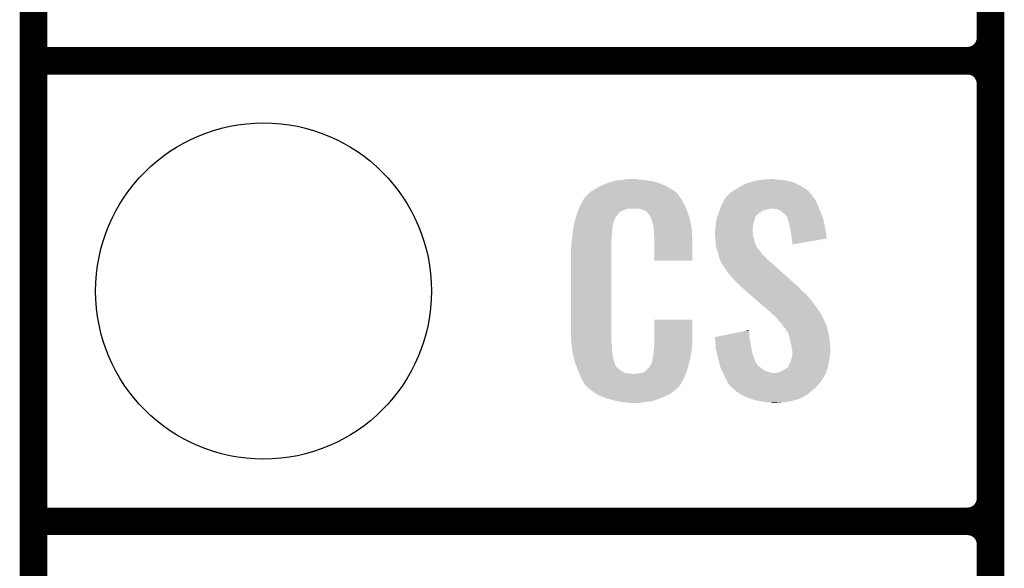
# Model space of a CAD drawing. Extents: x -0.05 to 0.95, y -0.15 to 1.54.
# Tile 7 of 44: x -0.05 to 0.16, y 0.44 to 0.56. Entities that reach past the tile are written whole.
import ezdxf

# ---------------------------------------------------------------- set-up
doc = ezdxf.new("R2010")
doc.units = 0
doc.layers.get('0').update_dxf_attribs({"linetype": 'CONTINUOUS'})
for name, color, linetype in [('HOD_CAP_2_CLICK_V101_GKO', 5, 'CONTINUOUS'), ('HOD_CAP_2_CLICK_V101_GTO', 14, 'CONTINUOUS'), ('HOD_CAP_2_CLICK_V101_GTS', 12, 'CONTINUOUS')]:
    doc.layers.add(name, color=color, linetype=linetype)

# ---------------------------------------------------------------- blocks, each defined once
blk = doc.blocks.new('ROUND_15')
blk.add_circle((0, 0), 0.0365)

msp = doc.modelspace()

# ---------------------------------------------------------------- linework, layer by layer
at = {"layer": 'HOD_CAP_2_CLICK_V101_GKO', "const_width": 0.006}
msp.add_lwpolyline([(-0.05, -0.15), (-0.05, 1.45)], dxfattribs=at)
at = {"layer": 'HOD_CAP_2_CLICK_V101_GTO', "const_width": 0.006}
for points in [[(0.158, -0.022), (0.158, 0.722)], [(0.158, 0.555), (0.158, 0.645)], [(-0.05, 0.55), (0.153, 0.55)], [(-0.05, 0.55), (0.153, 0.55)], [(0.158, 0.455), (0.158, 0.545)], [(-0.05, 0.45), (0.153, 0.45)], [(-0.05, 0.45), (0.153, 0.45)], [(0.158, 0.355), (0.158, 0.445)]]:
    msp.add_lwpolyline(points, dxfattribs=at)
for points in [[(0.153, 0.55, 0.414214), (0.158, 0.555)], [(0.158, 0.545, 0.414214), (0.153, 0.55)], [(0.158, 0.545, 0.414214), (0.153, 0.55)], [(0.153, 0.45, 0.414214), (0.158, 0.455)], [(0.158, 0.445, 0.414214), (0.153, 0.45)], [(0.158, 0.445, 0.414214), (0.153, 0.45)]]:
    msp.add_lwpolyline(points, format="xyb", dxfattribs=at)
at = {"layer": 'HOD_CAP_2_CLICK_V101_GTO'}
for points in [[(0.07167, 0.5219), (0.0723, 0.5223), (0.089, 0.5219), (0.08833, 0.5223)], [(0.0723, 0.5223), (0.0733, 0.5228), (0.08833, 0.5223), (0.0875, 0.5228)], [(0.0733, 0.5228), (0.0737, 0.523), (0.0875, 0.5228), (0.08701, 0.523)], [(0.0737, 0.523), (0.0746, 0.5234), (0.08701, 0.523), (0.08604, 0.5234)], [(0.0746, 0.5234), (0.07493, 0.5235), (0.08604, 0.5234), (0.0858, 0.5235)], [(0.07493, 0.5235), (0.07627, 0.5239), (0.0858, 0.5235), (0.0843, 0.5239)], [(0.07627, 0.5239), (0.0766, 0.524), (0.0843, 0.5239), (0.0835, 0.524)], [(0.0766, 0.524), (0.0778, 0.5241), (0.0835, 0.524), (0.0827, 0.5241)], [(0.0778, 0.5241), (0.0784, 0.5242), (0.0827, 0.5241), (0.0821, 0.5242)], [(0.0784, 0.5242), (0.079, 0.5243), (0.0815, 0.5242), (0.081, 0.5243)], [(0.10248, 0.522), (0.1028, 0.5222), (0.1181, 0.522), (0.11778, 0.5222)], [(0.1028, 0.5222), (0.1038, 0.5228), (0.11778, 0.5222), (0.1168, 0.5228)], [(0.1038, 0.5228), (0.1051, 0.5234), (0.1168, 0.5228), (0.1156, 0.5234)], [(0.1051, 0.5234), (0.10542, 0.5235), (0.1156, 0.5234), (0.1154, 0.5235)], [(0.10542, 0.5235), (0.1067, 0.5239), (0.1154, 0.5235), (0.114, 0.5239)], [(0.1067, 0.5239), (0.1079, 0.5241), (0.114, 0.5239), (0.1126, 0.5241)], [(0.1079, 0.5241), (0.1085, 0.5242), (0.1126, 0.5241), (0.1116, 0.5242)], [(0.1085, 0.5242), (0.1105, 0.5243), (0.1116, 0.5242), (0.1111, 0.5243)], [(0.06915, 0.5192), (0.06968, 0.5201), (0.0912, 0.5192), (0.0907, 0.5201)], [(0.06968, 0.5201), (0.0698, 0.5203), (0.0907, 0.5201), (0.09055, 0.5203)], [(0.0698, 0.5203), (0.07, 0.5204), (0.09055, 0.5203), (0.09047, 0.5204)], [(0.07, 0.5204), (0.07008, 0.5205), (0.09047, 0.5204), (0.0904, 0.5205)], [(0.07008, 0.5205), (0.07024, 0.5207), (0.0904, 0.5205), (0.0903, 0.5207)], [(0.07024, 0.5207), (0.0704, 0.5209), (0.0903, 0.5207), (0.09013, 0.5209)], [(0.0704, 0.5209), (0.07097, 0.5214), (0.09013, 0.5209), (0.0897, 0.5214)], [(0.07097, 0.5214), (0.0712, 0.5216), (0.0897, 0.5214), (0.08942, 0.5216)], [(0.0712, 0.5216), (0.07167, 0.5219), (0.08942, 0.5216), (0.089, 0.5219)], [(0.09993, 0.5194), (0.1003, 0.5201), (0.1201, 0.5194), (0.11975, 0.5201)], [(0.1003, 0.5201), (0.10039, 0.5202), (0.11975, 0.5201), (0.1197, 0.5202)], [(0.10039, 0.5202), (0.10076, 0.5206), (0.1197, 0.5202), (0.1193, 0.5206)], [(0.10076, 0.5206), (0.10094, 0.5208), (0.1193, 0.5206), (0.1192, 0.5208)], [(0.10094, 0.5208), (0.1014, 0.5213), (0.1192, 0.5208), (0.11874, 0.5213)], [(0.1014, 0.5213), (0.1016, 0.5214), (0.11874, 0.5213), (0.11865, 0.5214)], [(0.1016, 0.5214), (0.102, 0.5217), (0.11865, 0.5214), (0.11837, 0.5217)], [(0.102, 0.5217), (0.10248, 0.522), (0.11837, 0.5217), (0.1181, 0.522)], [(0.06832, 0.5173), (0.06854, 0.5179), (0.0777, 0.5173), (0.0792, 0.5179)], [(0.06854, 0.5179), (0.06862, 0.5181), (0.09187, 0.5179), (0.0918, 0.5181)], [(0.06854, 0.5179), (0.06854, 0.5179), (0.0792, 0.5179), (0.0811, 0.5179)], [(0.06862, 0.5181), (0.0688, 0.5186), (0.0918, 0.5181), (0.09153, 0.5186)], [(0.0688, 0.5186), (0.06915, 0.5192), (0.09153, 0.5186), (0.0912, 0.5192)], [(0.0818, 0.5178), (0.0811, 0.5179), (0.09191, 0.5178), (0.09187, 0.5179)], [(0.09921, 0.5178), (0.09925, 0.5179), (0.1099, 0.5178), (0.1103, 0.5179)], [(0.09925, 0.5179), (0.09939, 0.5183), (0.12077, 0.5179), (0.1206, 0.5183)], [(0.09939, 0.5183), (0.0995, 0.5186), (0.1206, 0.5183), (0.12046, 0.5186)], [(0.0995, 0.5186), (0.09993, 0.5194), (0.12046, 0.5186), (0.1201, 0.5194)], [(0.1114, 0.5178), (0.1105, 0.5179), (0.12081, 0.5178), (0.12077, 0.5179)], [(0.06771, 0.5154), (0.06798, 0.5163), (0.0762, 0.5154), (0.0767, 0.5163)], [(0.06798, 0.5163), (0.0681, 0.5167), (0.0767, 0.5163), (0.0771, 0.5167)], [(0.0681, 0.5167), (0.06817, 0.5169), (0.0771, 0.5167), (0.0772, 0.5169)], [(0.06817, 0.5169), (0.06832, 0.5173), (0.0772, 0.5169), (0.0777, 0.5173)], [(0.0823, 0.5177), (0.0818, 0.5178), (0.09194, 0.5177), (0.09191, 0.5178)], [(0.0833, 0.5172), (0.0823, 0.5177), (0.09212, 0.5172), (0.09194, 0.5177)], [(0.0834, 0.517), (0.0833, 0.5172), (0.09219, 0.517), (0.09212, 0.5172)], [(0.08366, 0.5167), (0.0834, 0.517), (0.0923, 0.5167), (0.09219, 0.517)], [(0.084, 0.5163), (0.08366, 0.5167), (0.09242, 0.5163), (0.0923, 0.5167)], [(0.0844, 0.5154), (0.084, 0.5163), (0.09268, 0.5154), (0.09242, 0.5163)], [(0.09844, 0.5154), (0.0985, 0.5158), (0.1067, 0.5154), (0.1068, 0.5158)], [(0.0985, 0.5158), (0.09864, 0.5162), (0.1068, 0.5158), (0.107, 0.5162)], [(0.09864, 0.5162), (0.09875, 0.5165), (0.107, 0.5162), (0.1072, 0.5165)], [(0.09875, 0.5165), (0.09879, 0.5166), (0.1072, 0.5165), (0.1074, 0.5166)], [(0.09879, 0.5166), (0.09882, 0.5167), (0.1074, 0.5166), (0.1074, 0.5167)], [(0.09882, 0.5167), (0.09893, 0.517), (0.1074, 0.5167), (0.1079, 0.517)], [(0.09893, 0.517), (0.09907, 0.5174), (0.1079, 0.517), (0.1084, 0.5174)], [(0.09907, 0.5174), (0.09918, 0.5177), (0.1084, 0.5174), (0.1094, 0.5177)], [(0.09918, 0.5177), (0.09921, 0.5178), (0.1094, 0.5177), (0.1099, 0.5178)], [(0.1121, 0.5176), (0.1114, 0.5178), (0.1209, 0.5176), (0.12081, 0.5178)], [(0.1127, 0.5172), (0.1121, 0.5176), (0.12107, 0.5172), (0.1209, 0.5176)], [(0.113, 0.5169), (0.1127, 0.5172), (0.1212, 0.5169), (0.12107, 0.5172)], [(0.1131, 0.5168), (0.113, 0.5169), (0.12123, 0.5168), (0.1212, 0.5169)], [(0.1135, 0.5165), (0.1131, 0.5168), (0.12133, 0.5165), (0.12123, 0.5168)], [(0.1137, 0.5161), (0.1135, 0.5165), (0.12147, 0.5161), (0.12133, 0.5165)], [(0.1139, 0.5159), (0.1137, 0.5161), (0.12153, 0.5159), (0.12147, 0.5161)], [(0.1139, 0.5158), (0.1139, 0.5159), (0.12157, 0.5158), (0.12153, 0.5159)], [(0.114, 0.5154), (0.1139, 0.5158), (0.1217, 0.5154), (0.12157, 0.5158)], [(0.06726, 0.5132), (0.06734, 0.5137), (0.0758, 0.5132), (0.0758, 0.5137)], [(0.06734, 0.5137), (0.06741, 0.5141), (0.0758, 0.5137), (0.0759, 0.5141)], [(0.06741, 0.5141), (0.06744, 0.5143), (0.0759, 0.5141), (0.0759, 0.5143)], [(0.06744, 0.5143), (0.0675, 0.5147), (0.0759, 0.5143), (0.07601, 0.5147)], [(0.0675, 0.5147), (0.06771, 0.5154), (0.07601, 0.5147), (0.0762, 0.5154)], [(0.08448, 0.515), (0.0844, 0.5154), (0.0928, 0.515), (0.09268, 0.5154)], [(0.0845, 0.5149), (0.08448, 0.515), (0.09281, 0.5149), (0.0928, 0.515)], [(0.0846, 0.5147), (0.0845, 0.5149), (0.09284, 0.5147), (0.09281, 0.5149)], [(0.0846, 0.5146), (0.0846, 0.5147), (0.09286, 0.5146), (0.09284, 0.5147)], [(0.0847, 0.5141), (0.0846, 0.5146), (0.09294, 0.5141), (0.09286, 0.5146)], [(0.0848, 0.5134), (0.0847, 0.5141), (0.09304, 0.5134), (0.09294, 0.5141)], [(0.0982, 0.5135), (0.09827, 0.5142), (0.10631, 0.5135), (0.1064, 0.5142)], [(0.09827, 0.5142), (0.0983, 0.5145), (0.1064, 0.5142), (0.10645, 0.5145)], [(0.0983, 0.5145), (0.09835, 0.5148), (0.10645, 0.5145), (0.1065, 0.5148)], [(0.09835, 0.5148), (0.09844, 0.5154), (0.1065, 0.5148), (0.1067, 0.5154)], [(0.1141, 0.515), (0.114, 0.5154), (0.12178, 0.515), (0.1217, 0.5154)], [(0.1144, 0.5141), (0.1141, 0.515), (0.12197, 0.5141), (0.12178, 0.515)], [(0.11449, 0.5135), (0.1144, 0.5141), (0.1221, 0.5135), (0.12197, 0.5141)], [(0.06701, 0.5111), (0.0671, 0.5119), (0.0756, 0.5111), (0.0757, 0.5119)], [(0.0671, 0.5119), (0.06719, 0.5127), (0.0757, 0.5119), (0.0757, 0.5127)], [(0.06719, 0.5127), (0.0672, 0.5128), (0.0757, 0.5127), (0.07572, 0.5128)], [(0.0672, 0.5128), (0.06726, 0.5132), (0.07572, 0.5128), (0.0758, 0.5132)], [(0.08483, 0.513), (0.0848, 0.5134), (0.0931, 0.513), (0.09304, 0.5134)], [(0.0849, 0.5121), (0.08483, 0.513), (0.09314, 0.5121), (0.0931, 0.513)], [(0.0849, 0.5106), (0.0849, 0.5121), (0.0932, 0.5106), (0.09314, 0.5121)], [(0.0981, 0.5131), (0.09817, 0.5134), (0.1063, 0.5131), (0.1063, 0.5134)], [(0.0981, 0.513), (0.0981, 0.5131), (0.1063, 0.513), (0.1063, 0.5131)], [(0.0981, 0.5126), (0.0981, 0.513), (0.1064, 0.5126), (0.1063, 0.513)], [(0.09814, 0.512), (0.0981, 0.5126), (0.1064, 0.512), (0.1064, 0.5126)], [(0.0982, 0.5112), (0.09814, 0.512), (0.1066, 0.5112), (0.1064, 0.512)], [(0.09817, 0.5134), (0.0982, 0.5135), (0.1063, 0.5134), (0.10631, 0.5135)], [(0.1147, 0.5122), (0.11449, 0.5135), (0.12229, 0.5122), (0.1221, 0.5135)], [(0.1148, 0.5114), (0.1147, 0.5122), (0.1224, 0.5114), (0.12229, 0.5122)], [(0.0668, 0.5091), (0.0669, 0.5096), (0.0756, 0.5091), (0.0756, 0.5096)], [(0.0669, 0.5103), (0.067, 0.511), (0.0756, 0.5103), (0.0756, 0.511)], [(0.0669, 0.5096), (0.0669, 0.5103), (0.0756, 0.5096), (0.0756, 0.5103)], [(0.067, 0.511), (0.06701, 0.5111), (0.0756, 0.511), (0.0756, 0.5111)], [(0.0849, 0.5066), (0.0849, 0.5106), (0.0932, 0.5066), (0.0932, 0.5106)], [(0.09823, 0.5108), (0.0982, 0.5112), (0.1067, 0.5108), (0.1066, 0.5112)], [(0.0983, 0.5099), (0.09823, 0.5108), (0.10705, 0.5099), (0.1067, 0.5108)], [(0.09841, 0.5095), (0.0983, 0.5099), (0.1072, 0.5095), (0.10705, 0.5099)], [(0.09844, 0.5094), (0.09841, 0.5095), (0.1073, 0.5094), (0.1072, 0.5095)], [(0.09849, 0.5092), (0.09844, 0.5094), (0.1074, 0.5092), (0.1073, 0.5094)], [(0.1149, 0.5107), (0.1148, 0.5114), (0.11836, 0.5107), (0.1224, 0.5114)], [(0.1149, 0.5101), (0.1149, 0.5107), (0.1149, 0.5101), (0.11836, 0.5107)], [(0.0668, 0.4914), (0.0668, 0.5091), (0.0756, 0.4914), (0.0756, 0.5091)], [(0.0986, 0.5088), (0.09849, 0.5092), (0.1078, 0.5088), (0.1074, 0.5092)], [(0.09867, 0.5086), (0.0986, 0.5088), (0.108, 0.5086), (0.1078, 0.5088)], [(0.09887, 0.508), (0.09867, 0.5086), (0.1083, 0.508), (0.108, 0.5086)], [(0.0989, 0.5079), (0.09887, 0.508), (0.10845, 0.5079), (0.1083, 0.508)], [(0.09897, 0.5076), (0.0989, 0.5079), (0.1089, 0.5076), (0.10845, 0.5079)], [(0.0991, 0.5071), (0.09897, 0.5076), (0.10926, 0.5071), (0.1089, 0.5076)], [(0.09918, 0.5069), (0.0991, 0.5071), (0.1094, 0.5069), (0.10926, 0.5071)], [(0.0993, 0.5066), (0.09918, 0.5069), (0.1098, 0.5066), (0.1094, 0.5069)], [(0.09938, 0.5063), (0.0993, 0.5066), (0.1102, 0.5063), (0.1098, 0.5066)], [(0.0994, 0.5062), (0.09938, 0.5063), (0.11031, 0.5062), (0.1102, 0.5063)], [(0.0995, 0.5061), (0.0994, 0.5062), (0.11042, 0.5061), (0.11031, 0.5062)], [(0.1007, 0.5043), (0.0995, 0.5061), (0.11243, 0.5043), (0.11042, 0.5061)], [(0.1015, 0.5033), (0.1007, 0.5043), (0.11354, 0.5033), (0.11243, 0.5043)], [(0.1021, 0.5026), (0.1015, 0.5033), (0.11432, 0.5026), (0.11354, 0.5033)], [(0.1037, 0.501), (0.1021, 0.5026), (0.1161, 0.501), (0.11432, 0.5026)], [(0.10382, 0.5009), (0.1037, 0.501), (0.1163, 0.5009), (0.1161, 0.501)], [(0.10428, 0.5005), (0.10382, 0.5009), (0.1166, 0.5005), (0.1163, 0.5009)], [(0.10497, 0.4999), (0.10428, 0.5005), (0.1172, 0.4999), (0.1166, 0.5005)], [(0.10578, 0.4992), (0.10497, 0.4999), (0.118, 0.4992), (0.1172, 0.4999)], [(0.10693, 0.4982), (0.10578, 0.4992), (0.1189, 0.4982), (0.118, 0.4992)], [(0.10947, 0.496), (0.10693, 0.4982), (0.1205, 0.496), (0.1189, 0.4982)], [(0.1097, 0.4958), (0.10947, 0.496), (0.12063, 0.4958), (0.1205, 0.496)], [(0.11083, 0.4948), (0.1097, 0.4958), (0.1213, 0.4948), (0.12063, 0.4958)], [(0.11105, 0.4946), (0.11083, 0.4948), (0.1214, 0.4946), (0.1213, 0.4948)], [(0.11139, 0.4943), (0.11105, 0.4946), (0.1215, 0.4943), (0.1214, 0.4946)], [(0.0849, 0.4889), (0.0849, 0.4938), (0.0932, 0.4889), (0.0932, 0.4938)], [(0.0849, 0.4938), (0.0849, 0.4938), (0.0932, 0.4938), (0.0849, 0.4938)], [(0.1115, 0.4942), (0.11139, 0.4943), (0.12155, 0.4942), (0.1215, 0.4943)], [(0.1121, 0.4934), (0.1115, 0.4942), (0.12195, 0.4934), (0.12155, 0.4942)], [(0.1127, 0.4928), (0.1121, 0.4934), (0.12225, 0.4928), (0.12195, 0.4934)], [(0.11275, 0.4927), (0.1127, 0.4928), (0.1223, 0.4927), (0.12225, 0.4928)], [(0.113, 0.4922), (0.11275, 0.4927), (0.12244, 0.4922), (0.1223, 0.4927)], [(0.1134, 0.4919), (0.113, 0.4922), (0.12252, 0.4919), (0.12244, 0.4922)], [(0.06689, 0.4889), (0.0668, 0.4914), (0.0756, 0.4889), (0.0756, 0.4914)], [(0.0981, 0.49), (0.10205, 0.4908), (0.1056, 0.49), (0.1056, 0.4908)], [(0.10205, 0.4908), (0.10452, 0.4913), (0.1056, 0.4908), (0.1055, 0.4913)], [(0.10452, 0.4913), (0.1055, 0.4915), (0.1055, 0.4913), (0.1055, 0.4915)], [(0.1135, 0.4916), (0.1134, 0.4919), (0.1226, 0.4916), (0.12252, 0.4919)], [(0.1136, 0.4915), (0.1135, 0.4916), (0.12262, 0.4915), (0.1226, 0.4916)], [(0.1141, 0.4908), (0.1136, 0.4915), (0.12278, 0.4908), (0.12262, 0.4915)], [(0.11421, 0.4903), (0.1141, 0.4908), (0.1229, 0.4903), (0.12278, 0.4908)], [(0.1143, 0.4899), (0.11421, 0.4903), (0.12295, 0.4899), (0.1229, 0.4903)], [(0.0669, 0.4887), (0.06689, 0.4889), (0.07563, 0.4887), (0.0756, 0.4889)], [(0.06697, 0.4882), (0.0669, 0.4887), (0.0757, 0.4882), (0.07563, 0.4887)], [(0.06708, 0.4873), (0.06697, 0.4882), (0.0757, 0.4873), (0.0757, 0.4882)], [(0.0849, 0.4883), (0.0849, 0.4889), (0.0931, 0.4883), (0.0932, 0.4889)], [(0.0849, 0.4878), (0.0849, 0.4883), (0.0931, 0.4878), (0.0931, 0.4883)], [(0.09811, 0.4899), (0.0981, 0.49), (0.1056, 0.4899), (0.1056, 0.49)], [(0.09819, 0.4889), (0.09811, 0.4899), (0.1058, 0.4889), (0.1056, 0.4899)], [(0.0983, 0.4875), (0.09819, 0.4889), (0.10605, 0.4875), (0.1058, 0.4889)], [(0.11457, 0.4888), (0.1143, 0.4899), (0.1231, 0.4888), (0.12295, 0.4899)], [(0.1147, 0.4883), (0.11457, 0.4888), (0.12313, 0.4883), (0.1231, 0.4888)], [(0.11488, 0.4872), (0.1147, 0.4883), (0.1232, 0.4872), (0.12313, 0.4883)], [(0.0672, 0.4864), (0.06708, 0.4873), (0.07584, 0.4864), (0.0757, 0.4873)], [(0.06745, 0.4854), (0.0672, 0.4864), (0.076, 0.4854), (0.07584, 0.4864)], [(0.0847, 0.486), (0.08472, 0.4861), (0.09288, 0.486), (0.0929, 0.4861)], [(0.0847, 0.4857), (0.0847, 0.486), (0.09281, 0.4857), (0.09288, 0.486)], [(0.08472, 0.4861), (0.0848, 0.4865), (0.0929, 0.4861), (0.09295, 0.4865)], [(0.0848, 0.487), (0.08488, 0.4876), (0.09302, 0.487), (0.0931, 0.4876)], [(0.0848, 0.4865), (0.0848, 0.487), (0.09295, 0.4865), (0.09302, 0.487)], [(0.08488, 0.4876), (0.0849, 0.4878), (0.0931, 0.4876), (0.0931, 0.4878)], [(0.09848, 0.4867), (0.0983, 0.4875), (0.1062, 0.4867), (0.10605, 0.4875)], [(0.09873, 0.4856), (0.09848, 0.4867), (0.1066, 0.4856), (0.1062, 0.4867)], [(0.1147, 0.4853), (0.1149, 0.4859), (0.12301, 0.4853), (0.12309, 0.4859)], [(0.1149, 0.4871), (0.11488, 0.4872), (0.1232, 0.4871), (0.1232, 0.4872)], [(0.1149, 0.4867), (0.1149, 0.4871), (0.1232, 0.4867), (0.1232, 0.4871)], [(0.1149, 0.486), (0.1149, 0.4867), (0.1231, 0.486), (0.1232, 0.4867)], [(0.1149, 0.4859), (0.1149, 0.486), (0.12309, 0.4859), (0.1231, 0.486)], [(0.06767, 0.4845), (0.06745, 0.4854), (0.0762, 0.4845), (0.076, 0.4854)], [(0.0677, 0.4844), (0.06767, 0.4845), (0.07625, 0.4844), (0.0762, 0.4845)], [(0.06799, 0.4837), (0.0677, 0.4844), (0.0766, 0.4837), (0.07625, 0.4844)], [(0.06803, 0.4836), (0.06799, 0.4837), (0.0767, 0.4836), (0.0766, 0.4837)], [(0.0839, 0.4835), (0.0844, 0.4844), (0.09225, 0.4835), (0.0925, 0.4844)], [(0.0844, 0.4844), (0.0846, 0.4854), (0.0925, 0.4844), (0.09274, 0.4854)], [(0.0846, 0.4855), (0.0847, 0.4857), (0.09276, 0.4855), (0.09281, 0.4857)], [(0.0846, 0.4854), (0.0846, 0.4855), (0.09274, 0.4854), (0.09276, 0.4855)], [(0.0988, 0.4853), (0.09873, 0.4856), (0.10669, 0.4853), (0.1066, 0.4856)], [(0.09898, 0.4846), (0.0988, 0.4853), (0.1069, 0.4846), (0.10669, 0.4853)], [(0.09901, 0.4845), (0.09898, 0.4846), (0.107, 0.4845), (0.1069, 0.4846)], [(0.09909, 0.4842), (0.09901, 0.4845), (0.1072, 0.4842), (0.107, 0.4845)], [(0.09919, 0.4838), (0.09909, 0.4842), (0.1075, 0.4838), (0.1072, 0.4842)], [(0.0993, 0.4834), (0.09919, 0.4838), (0.108, 0.4834), (0.1075, 0.4838)], [(0.1141, 0.4836), (0.1142, 0.4839), (0.12266, 0.4836), (0.12272, 0.4839)], [(0.1142, 0.4839), (0.1144, 0.4843), (0.12272, 0.4839), (0.1228, 0.4843)], [(0.1144, 0.4843), (0.1146, 0.4847), (0.1228, 0.4843), (0.12289, 0.4847)], [(0.1146, 0.4847), (0.11468, 0.4852), (0.12289, 0.4847), (0.123, 0.4852)], [(0.11468, 0.4852), (0.1147, 0.4853), (0.123, 0.4852), (0.12301, 0.4853)], [(0.06811, 0.4834), (0.06803, 0.4836), (0.0768, 0.4834), (0.0767, 0.4836)], [(0.06819, 0.4832), (0.06811, 0.4834), (0.0771, 0.4832), (0.0768, 0.4834)], [(0.06832, 0.4829), (0.06819, 0.4832), (0.0774, 0.4829), (0.0771, 0.4832)], [(0.0684, 0.4827), (0.06832, 0.4829), (0.0777, 0.4827), (0.0774, 0.4829)], [(0.06848, 0.4825), (0.0684, 0.4827), (0.078, 0.4825), (0.0777, 0.4827)], [(0.06859, 0.4822), (0.06848, 0.4825), (0.0786, 0.4822), (0.078, 0.4825)], [(0.06867, 0.482), (0.06859, 0.4822), (0.0804, 0.482), (0.0786, 0.4822)], [(0.0689, 0.4814), (0.06867, 0.482), (0.09151, 0.4814), (0.09175, 0.482)], [(0.0808, 0.482), (0.0811, 0.4821), (0.09175, 0.482), (0.09179, 0.4821)], [(0.0815, 0.4821), (0.0825, 0.4823), (0.09179, 0.4821), (0.09188, 0.4823)], [(0.0825, 0.4823), (0.083, 0.4826), (0.09188, 0.4823), (0.092, 0.4826)], [(0.083, 0.4826), (0.0833, 0.4829), (0.092, 0.4826), (0.09208, 0.4829)], [(0.0834, 0.4829), (0.0835, 0.4831), (0.09208, 0.4829), (0.09214, 0.4831)], [(0.0835, 0.4831), (0.0839, 0.4835), (0.09214, 0.4831), (0.09225, 0.4835)], [(0.09949, 0.483), (0.0993, 0.4834), (0.1085, 0.483), (0.108, 0.4834)], [(0.09967, 0.4826), (0.09949, 0.483), (0.1092, 0.4826), (0.1085, 0.483)], [(0.09981, 0.4823), (0.09967, 0.4826), (0.1101, 0.4823), (0.1092, 0.4826)], [(0.09986, 0.4822), (0.09981, 0.4823), (0.111, 0.4822), (0.1101, 0.4823)], [(0.09991, 0.4821), (0.09986, 0.4822), (0.1222, 0.4821), (0.12223, 0.4822)], [(0.1, 0.4819), (0.09991, 0.4821), (0.12208, 0.4819), (0.1222, 0.4821)], [(0.1004, 0.4811), (0.1, 0.4819), (0.1216, 0.4811), (0.12208, 0.4819)], [(0.1113, 0.4822), (0.1116, 0.4823), (0.12223, 0.4822), (0.12227, 0.4823)], [(0.1116, 0.4823), (0.1121, 0.4824), (0.12227, 0.4823), (0.1223, 0.4824)], [(0.1121, 0.4824), (0.113, 0.4828), (0.1223, 0.4824), (0.12243, 0.4828)], [(0.113, 0.4828), (0.1135, 0.4831), (0.12243, 0.4828), (0.12253, 0.4831)], [(0.1135, 0.4831), (0.11377, 0.4833), (0.12253, 0.4831), (0.1226, 0.4833)], [(0.11377, 0.4833), (0.1139, 0.4834), (0.1226, 0.4833), (0.12262, 0.4834)], [(0.1139, 0.4834), (0.1141, 0.4836), (0.12262, 0.4834), (0.12266, 0.4836)], [(0.06918, 0.4809), (0.0689, 0.4814), (0.0913, 0.4809), (0.09151, 0.4814)], [(0.0694, 0.4805), (0.06918, 0.4809), (0.09106, 0.4805), (0.0913, 0.4809)], [(0.0696, 0.4802), (0.0694, 0.4805), (0.09088, 0.4802), (0.09106, 0.4805)], [(0.0697, 0.4799), (0.0696, 0.4802), (0.0907, 0.4799), (0.09088, 0.4802)], [(0.0698, 0.4798), (0.0697, 0.4799), (0.09064, 0.4798), (0.0907, 0.4799)], [(0.0698, 0.4797), (0.0698, 0.4798), (0.09058, 0.4797), (0.09064, 0.4798)], [(0.0701, 0.4794), (0.0698, 0.4797), (0.0904, 0.4794), (0.09058, 0.4797)], [(0.0703, 0.4792), (0.0701, 0.4794), (0.0903, 0.4792), (0.0904, 0.4794)], [(0.10045, 0.481), (0.1004, 0.4811), (0.1215, 0.481), (0.1216, 0.4811)], [(0.1006, 0.4807), (0.10045, 0.481), (0.1214, 0.4807), (0.1215, 0.481)], [(0.10088, 0.4802), (0.1006, 0.4807), (0.121, 0.4802), (0.1214, 0.4807)], [(0.1011, 0.4798), (0.10088, 0.4802), (0.12067, 0.4798), (0.121, 0.4802)], [(0.1015, 0.4794), (0.1011, 0.4798), (0.12033, 0.4794), (0.12067, 0.4798)], [(0.1016, 0.4792), (0.1015, 0.4794), (0.12017, 0.4792), (0.12033, 0.4794)], [(0.0705, 0.479), (0.0703, 0.4792), (0.09005, 0.479), (0.0903, 0.4792)], [(0.07073, 0.4788), (0.0705, 0.479), (0.0898, 0.4788), (0.09005, 0.479)], [(0.0712, 0.4784), (0.07073, 0.4788), (0.08933, 0.4784), (0.0898, 0.4788)], [(0.07152, 0.4782), (0.0712, 0.4784), (0.0891, 0.4782), (0.08933, 0.4784)], [(0.07264, 0.4775), (0.07152, 0.4782), (0.0881, 0.4775), (0.0891, 0.4782)], [(0.0728, 0.4774), (0.07264, 0.4775), (0.08787, 0.4774), (0.0881, 0.4775)], [(0.07409, 0.4769), (0.0728, 0.4774), (0.0867, 0.4769), (0.08787, 0.4774)], [(0.10183, 0.479), (0.1016, 0.4792), (0.12, 0.479), (0.12017, 0.4792)], [(0.10253, 0.4784), (0.10183, 0.479), (0.1192, 0.4784), (0.12, 0.479)], [(0.103, 0.478), (0.10253, 0.4784), (0.11874, 0.478), (0.1192, 0.4784)], [(0.10353, 0.4777), (0.103, 0.478), (0.1184, 0.4777), (0.11874, 0.478)], [(0.1044, 0.4772), (0.10353, 0.4777), (0.11765, 0.4772), (0.1184, 0.4777)], [(0.0746, 0.4767), (0.07409, 0.4769), (0.08619, 0.4767), (0.0867, 0.4769)], [(0.0763, 0.4762), (0.0746, 0.4767), (0.0849, 0.4762), (0.08619, 0.4767)], [(0.07737, 0.476), (0.0763, 0.4762), (0.084, 0.476), (0.0849, 0.4762)], [(0.0779, 0.4759), (0.07737, 0.476), (0.0829, 0.4759), (0.084, 0.476)], [(0.0785, 0.4758), (0.0779, 0.4759), (0.0823, 0.4758), (0.0829, 0.4759)], [(0.0796, 0.4757), (0.0792, 0.4758), (0.0817, 0.4757), (0.0823, 0.4758)], [(0.10464, 0.4771), (0.1044, 0.4772), (0.1175, 0.4771), (0.11765, 0.4772)], [(0.10489, 0.477), (0.10464, 0.4771), (0.1174, 0.477), (0.1175, 0.4771)], [(0.10513, 0.4769), (0.10489, 0.477), (0.117, 0.4769), (0.1174, 0.477)], [(0.10586, 0.4766), (0.10513, 0.4769), (0.1165, 0.4766), (0.117, 0.4769)], [(0.1061, 0.4765), (0.10586, 0.4766), (0.1161, 0.4765), (0.1165, 0.4766)], [(0.1065, 0.4764), (0.1061, 0.4765), (0.1157, 0.4764), (0.1161, 0.4765)], [(0.1077, 0.4761), (0.1065, 0.4764), (0.1148, 0.4761), (0.1157, 0.4764)], [(0.1091, 0.4759), (0.1077, 0.4761), (0.1138, 0.4759), (0.1148, 0.4761)], [(0.1097, 0.4758), (0.1091, 0.4759), (0.1126, 0.4758), (0.1138, 0.4759)], [(0.1106, 0.4757), (0.1103, 0.4758), (0.1113, 0.4757), (0.1126, 0.4758)]]:
    msp.add_solid(points, dxfattribs=at)

# ---------------------------------------------------------------- block references
at = {"layer": 'HOD_CAP_2_CLICK_V101_GTS'}
msp.add_blockref('ROUND_15', (0, 0.5), dxfattribs=at)

doc.saveas('drawing.dxf')
